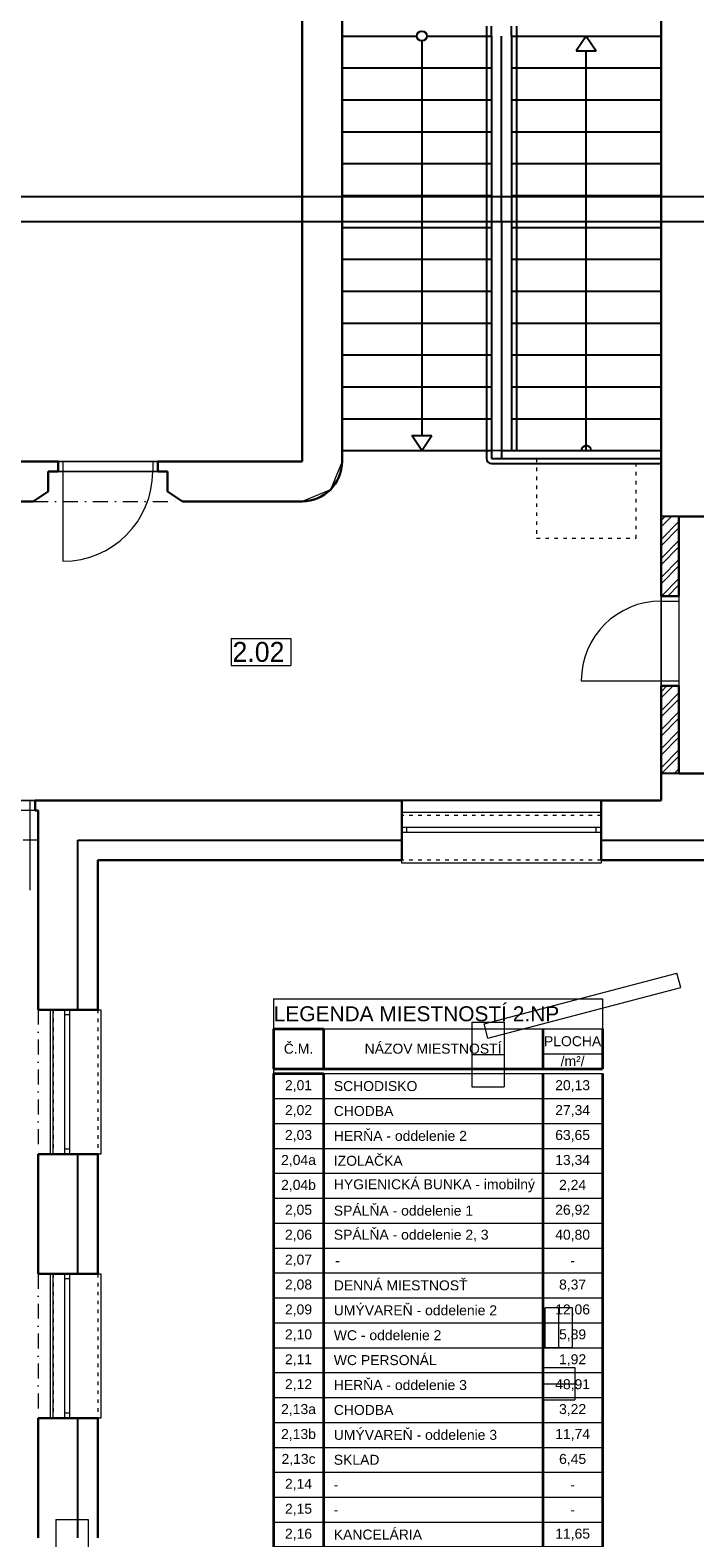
# Model space of a CAD drawing. Header units: millimetres. Extents: x -1674 to 107018, y 6909 to 78196.
# Tile 5 of 24: x 18151 to 24819, y 19382 to 34511. Entities that reach past the tile are written whole.
import ezdxf

# ---------------------------------------------------------------- set-up
doc = ezdxf.new("R2010")
doc.units = ezdxf.units.MM
doc.linetypes.add('ACAD_ISO03W100', pattern=[30, 12, -18])
doc.linetypes.add('ČERCHOVANÁ', pattern=[1, 0.5, -0.25, 0, -0.25])
doc.layers.get('Defpoints').update_dxf_attribs({"color": 2, "lineweight": 30})
doc.layers.add('- pomocna', color=232, linetype='Continuous', lineweight=0, plot=False)
for name, color, linetype, lineweight in [('H popisky', 8, 'Continuous', 25), ('H stavba', 82, 'Continuous', 30), ('Lines_Číslo_pera__99', 7, 'Continuous', 0), ('otvor', 163, 'Continuous', 5), ('ramik', 61, 'Continuous', 25), ('Tbč stavba', 4, 'ČERCHOVANÁ', 0), ('Tč stavba', 7, 'ACAD_ISO03W100', 5), ('VT šrafy', 253, 'Continuous', 9)]:
    doc.layers.add(name, color=color, linetype=linetype, lineweight=lineweight)
doc.styles.add('MtXpl_TechnicLite', font='txt')
doc.styles.get("Standard").update_dxf_attribs({"font": 'arial.ttf'})

# ---------------------------------------------------------------- blocks, each defined once
blk = doc.blocks.new('*T80')
at = {"layer": 'Defpoints', "color": 8, "linetype": 'ByBlock', "lineweight": 0}
for p, q in [((-275, 0), (-275, 400)), ((0, 400), (-275, 400)), ((-137, 0), (-137, 400)), ((0, 0), (0, 400)), ((0, 0), (-275, 0))]:
    blk.add_line(p, q, dxfattribs=at)
blk = doc.blocks.new('*T81')
at = {"layer": 'Defpoints', "color": 8, "linetype": 'ByBlock', "lineweight": 0}
for p, q in [((0, 0), (325, 0)), ((0, 0), (0, -325)), ((325, 0), (325, -325)), ((0, -162), (325, -162)), ((0, -325), (325, -325))]:
    blk.add_line(p, q, dxfattribs=at)
blk = doc.blocks.new('*T12')
at = {"layer": 'Defpoints', "color": 8, "linetype": 'ByBlock', "lineweight": 0}
for p, q in [((-38, 145), (1896, 654)), ((1934, 509), (1896, 654)), ((0, 0), (1934, 509)), ((0, 0), (-38, 145))]:
    blk.add_line(p, q, dxfattribs=at)
blk = doc.blocks.new('*T13')
at = {"layer": 'Defpoints', "color": 8, "linetype": 'ByBlock', "lineweight": 0}
for p, q in [((0, 0), (325, 0)), ((0, 0), (0, -325)), ((325, 0), (325, -325)), ((0, -325), (325, -325))]:
    blk.add_line(p, q, dxfattribs=at)
blk = doc.blocks.new('*T14')
at = {"layer": 'Defpoints', "color": 8, "linetype": 'ByBlock', "lineweight": 0}
for p, q in [((0, 0), (325, 0)), ((0, 0), (0, -325)), ((325, 0), (325, -325)), ((0, -325), (325, -325))]:
    blk.add_line(p, q, dxfattribs=at)
blk = doc.blocks.new('*T47')
at = {"layer": 'Defpoints', "color": 8, "linetype": 'ByBlock', "lineweight": 0}
for p, q in [((0, 0), (325, 0)), ((0, 0), (0, -325)), ((325, 0), (325, -325)), ((0, -325), (325, -325))]:
    blk.add_line(p, q, dxfattribs=at)
blk = doc.blocks.new('*U426')
at = {"layer": 'ramik'}
for points in [[(-630, 0), (0, 0), (0, 297), (-630, 297)], [(-625, 5), (-5, 5), (-5, 292), (-625, 292)]]:
    blk.add_lwpolyline(points, close=True, dxfattribs=at)
blk = doc.blocks.new('A$Cf90d3635')
at = {"layer": 'Lines_Číslo_pera__99', "color": 8, "linetype": 'Continuous', "lineweight": 0}
for p, q in [((0, 5750), (3300, 5750)), ((0, 5750), (0, 5450)), ((3300, 5750), (3300, 5450)), ((0, 5050), (0, 5000)), ((0, 250), (0, 0)), ((500, 250), (500, 0)), ((0, 0), (2700, 0))]:
    blk.add_line(p, q, dxfattribs=at)
at = {"layer": 'Lines_Číslo_pera__99', "linetype": 'Continuous', "lineweight": 35}
for p, q in [((0, 5450), (500, 5450)), ((0, 5450), (0, 5050)), ((500, 5450), (500, 5050)), ((2700, 5450), (2700, 5050)), ((3300, 5450), (3300, 5050)), ((0, 5050), (3300, 5050)), ((0, 5000), (500, 5000)), ((0, 5000), (0, 250)), ((500, 5000), (500, 250)), ((2700, 5000), (2700, 0)), ((3300, 5000), (3300, 0)), ((0, 250), (3300, 250)), ((2700, 0), (3300, 0))]:
    blk.add_line(p, q, dxfattribs=at)
at = {"layer": 'Lines_Číslo_pera__99', "linetype": 'Continuous'}
for p, q in [((500, 5450), (3300, 5450)), ((2700, 5200), (3300, 5200)), ((500, 5000), (3300, 5000)), ((0, 4750), (3300, 4750)), ((0, 4500), (3300, 4500)), ((0, 4250), (3300, 4250)), ((0, 4000), (3300, 4000)), ((0, 3750), (3300, 3750)), ((0, 3500), (3300, 3500)), ((0, 3250), (3300, 3250)), ((0, 3000), (3300, 3000)), ((0, 2750), (3300, 2750)), ((0, 2500), (3300, 2500)), ((0, 2250), (3300, 2250)), ((0, 2000), (3300, 2000)), ((0, 1750), (3300, 1750)), ((0, 1500), (3300, 1500)), ((0, 1250), (3300, 1250)), ((0, 1000), (3300, 1000)), ((0, 750), (3300, 750)), ((0, 500), (3300, 500))]:
    blk.add_line(p, q, dxfattribs=at)
for s, insert, char_height, width, attachment_point in [('LEGENDA MIESTNOSTÍ 2.NP', (1.5, 5600), 150, 8951.501, 4), ('{\\fArial|b0|i0|c238|p34;\\C256;Č.M.}', (250, 5250), 100, 497, 5), ('{\\fArial|b0|i0|c238|p34;\\C256;NÁZOV MIESTNOSTÍ}', (1600, 5250), 100, 2197, 5), ('{\\fArial|b0|i0|c238|p34;\\C256;PLOCHA}', (3000, 5325), 100, 597, 5), ('{\\fArial|b0|i0|c238|p34;\\C256;/m²/}', (3000, 5125), 100, 597, 5), ('{\\C256;2,01}', (250, 4875), 100, 497, 5), ('{\\fArial Narrow|b0|i0|c238|p34;\\C256;  \\fArial|b0|i0|c238|p34; SCHODISKO}', (501.5, 4875), 100, 2197, 4), ('{\\C256;20,13}', (3000, 4875), 100, 597, 5), ('{\\C256;2,02}', (250, 4625), 100, 497, 5), ('{\\fArial Narrow|b0|i0|c238|p34;\\C256;  \\fArial|b0|i0|c238|p34; CHODBA}', (501.5, 4625), 100, 2197, 4), ('{\\C256;27,34}', (3000, 4625), 100, 597, 5), ('{\\C256;2,03}', (250, 4375), 100, 497, 5), ('{\\fArial Narrow|b0|i0|c238|p34;\\C256;  \\fArial|b0|i0|c238|p34; }HERŇA{\\C256; - oddelenie 2}', (501.5, 4375), 100, 2197, 4), ('{\\C256;63,65}', (3000, 4375), 100, 597, 5), ('{\\C256;2,04a}', (250, 4125), 100, 497, 5), ('{\\fArial Narrow|b0|i0|c238|p34;\\C256;  \\fArial|b0|i0|c238|p34; IZOLAČKA}', (501.5, 4125), 100, 2197, 4), ('{\\C256;13,34}', (3000, 4125), 100, 597, 5), ('{\\C256;2,04b}', (250, 3875), 100, 497, 5), ('{\\fArial Narrow|b0|i0|c238|p34;\\C256;  \\fArial|b0|i0|c238|p34; HYGIENICKÁ BUNKA - imobilný}', (501.5, 3875), 100, 2197, 4), ('{\\C256;2,24}', (3000, 3875), 100, 597, 5), ('{\\C256;2,05}', (250, 3625), 100, 497, 5), ('{\\fArial Narrow|b0|i0|c238|p34;\\C256;  \\fArial|b0|i0|c238|p34; SPÁLŇA - oddelenie 1 }', (501.5, 3625), 100, 2197, 4), ('{\\C256;26,92}', (3000, 3625), 100, 597, 5), ('{\\C256;2,06}', (250, 3375), 100, 497, 5), ('{\\fArial Narrow|b0|i0|c238|p34;\\C256;  \\fArial|b0|i0|c238|p34; SPÁLŇA - oddelenie 2, 3 }', (501.5, 3375), 100, 2197, 4), ('{\\C256;40,80}', (3000, 3375), 100, 597, 5), ('{\\C256;2,07}', (250, 3125), 100, 497, 5), ('   -', (501.5, 3125), 100, 2197, 4), ('-', (3000, 3125), 100, 597, 5), ('{\\C256;2,08}', (250, 2875), 100, 497, 5), ('{\\fArial Narrow|b0|i0|c238|p34;\\C256;  \\fArial|b0|i0|c238|p34; DENNÁ MIESTNOSŤ\\Ftxt|c238; }', (501.5, 2875), 100, 2197, 4), ('{\\C256;8,37}', (3000, 2875), 100, 597, 5), ('{\\C256;2,09}', (250, 2625), 100, 497, 5), ('{\\fArial Narrow|b0|i0|c238|p34;\\C256;  \\fArial|b0|i0|c238|p34; UMÝVAREŇ - oddelenie 2 }', (501.5, 2625), 100, 2197, 4), ('{\\C256;12,06}', (3000, 2625), 100, 597, 5), ('{\\C256;2,10}', (250, 2375), 100, 497, 5), ('{\\fArial Narrow|b0|i0|c238|p34;\\C256;  \\fArial|b0|i0|c238|p34; WC - oddelenie 2 }', (501.5, 2375), 100, 2197, 4), ('{\\C256;5,89}', (3000, 2375), 100, 597, 5), ('{\\C256;2,11}', (250, 2125), 100, 497, 5), ('{\\fArial Narrow|b0|i0|c238|p34;\\C256;  \\fArial|b0|i0|c238|p34; WC PERSONÁL }', (501.5, 2125), 100, 2197, 4), ('{\\C256;1,92}', (3000, 2125), 100, 597, 5), ('{\\C256;2,12}', (250, 1875), 100, 497, 5), ('{\\fArial Narrow|b0|i0|c238|p34;\\C256;  \\fArial|b0|i0|c238|p34; }HERŇA {\\C256;- oddelenie 3}', (501.5, 1875), 100, 2197, 4), ('{\\C256;48,91}', (3000, 1875), 100, 597, 5), ('{\\C256;2,13a}', (250, 1625), 100, 497, 5), ('{\\fArial Narrow|b0|i0|c238|p34;\\C256;  \\fArial|b0|i0|c238|p34; CHODBA}', (501.5, 1625), 100, 2197, 4), ('{\\C256;3,22}', (3000, 1625), 100, 597, 5), ('{\\C256;2,13b}', (250, 1375), 100, 497, 5), ('{\\fArial Narrow|b0|i0|c238|p34;\\C256;  \\fArial|b0|i0|c238|p34; UMÝVAREŇ - oddelenie 3}', (501.5, 1375), 100, 2197, 4), ('{\\C256;11,74}', (3000, 1375), 100, 597, 5), ('{\\C256;2,13c}', (250, 1125), 100, 497, 5), ('{\\fArial Narrow|b0|i0|c238|p34;\\C256;  \\fArial|b0|i0|c238|p34; SKLAD}', (501.5, 1125), 100, 2197, 4), ('{\\C256;6,45}', (3000, 1125), 100, 597, 5), ('{\\C256;2,14}', (250, 875), 100, 497, 5), ('{\\fArial Narrow|b0|i0|c238|p34;\\C256;  \\fArial|b0|i0|c238|p34; -}', (501.5, 875), 100, 2197, 4), ('{\\C256;-}', (3000, 875), 100, 597, 5), ('{\\C256;2,15}', (250, 625), 100, 497, 5), ('{\\fArial Narrow|b0|i0|c238|p34;\\C256;  \\fArial|b0|i0|c238|p34; -}', (501.5, 625), 100, 2197, 4), ('{\\C256;-}', (3000, 625), 100, 597, 5), ('{\\fArial Narrow|b0|i0|c238|p34;\\C256;  \\fArial|b0|i0|c238|p34; KANCELÁRIA}', (501.5, 375), 100, 2197, 4), ('{\\C256;2,16}', (250, 375), 100, 497, 5), ('{\\C256;11,65}', (3000, 375), 100, 597, 5), ('304.63', (3000, 125), 100, 597, 5)]:
    blk.add_mtext(s, dxfattribs=dict(at, insert=insert, char_height=char_height, width=width, attachment_point=attachment_point))
blk = doc.blocks.new('2np-novypdklad')
at = {"layer": '- pomocna', "color": 8}
for p, q in [((18232, 19121), (18232, 25421)), ((18632, 25421), (18632, 19231)), ((21832, 19231), (21832, 25421)), ((21832, 19231), (18632, 19231)), ((18632, 19231), (18632, 19121)), ((18632, 19231), (21832, 19231)), ((21832, 15721), (21832, 19231)), ((8232, 19121), (18232, 19121)), ((18632, 19121), (18515, 18838)), ((16882, 19021), (15682, 19021)), ((15682, 19021), (15682, 18821)), ((16882, 18821), (16882, 19021)), ((15682, 18821), (15532, 18721)), ((17032, 18721), (16882, 18821)), ((18515, 18838), (18232, 18721)), ((15532, 18721), (13402, 18721)), ((18232, 18721), (17032, 18721)), ((22312, 18571), (22012, 18571)), ((22012, 18571), (22012, 15991)), ((22012, 15991), (22362, 15991)), ((13402, 15721), (21832, 15721)), ((15582, 15621), (14582, 15621)), ((15582, 13621), (15582, 15621)), ((15732, 13621), (15582, 13621)), ((15732, 12171), (15732, 13621)), ((15582, 10971), (15582, 12171)), ((15582, 12171), (15732, 12171)), ((15732, 10971), (15582, 10971)), ((15732, 9521), (15732, 10971)), ((15582, 8321), (15582, 9521)), ((15582, 9521), (15732, 9521))]:
    blk.add_line(p, q, dxfattribs=at)
at = {"color": 8}
for p, q in [((20082, 23491), (20082, 19151)), ((20132, 23391), (20132, 23491)), ((20332, 23391), (20332, 23491)), ((19432, 23341), (19432, 19381)), ((20132, 23391), (20132, 19151)), ((20232, 21519), (20232, 23391)), ((20332, 23391), (21832, 23391)), ((20982, 23241), (21182, 23241)), ((21082, 21706), (21082, 23241)), ((21082, 23241), (21082, 23241)), ((21082, 19231), (21082, 21706)), ((19332, 19381), (19532, 19381)), ((19432, 19381), (19432, 19381)), ((20232, 19231), (21832, 19231)), ((22012, 18571), (21832, 18571)), ((22012, 15991), (21832, 15991))]:
    blk.add_line(p, q, dxfattribs=at)
at = {"color": 8, "linetype": 'Continuous'}
for p, q in [((20382, 23491), (20382, 19231)), ((18632, 23391), (19382, 23391)), ((19482, 23391), (20132, 23391)), ((20332, 23391), (20332, 19231)), ((21082, 23391), (20982, 23241)), ((21082, 23391), (21182, 23241)), ((18632, 23071), (20132, 23071)), ((20332, 23071), (21832, 23071)), ((18632, 22751), (20132, 22751)), ((20332, 22751), (21832, 22751)), ((18632, 22431), (20132, 22431)), ((20332, 22431), (21832, 22431)), ((18632, 22111), (20132, 22111)), ((20332, 22111), (21832, 22111)), ((18632, 21791), (20132, 21791)), ((20332, 21791), (21832, 21791)), ((20232, 21519), (20232, 19151)), ((18632, 21471), (20132, 21471)), ((20332, 21471), (21832, 21471)), ((18632, 21151), (20132, 21151)), ((20332, 21151), (21832, 21151)), ((18632, 20831), (20132, 20831)), ((20332, 20831), (21832, 20831)), ((18632, 20511), (20132, 20511)), ((20332, 20511), (21832, 20511)), ((18632, 20191), (20132, 20191)), ((20332, 20191), (21832, 20191)), ((18632, 19871), (20132, 19871)), ((20332, 19871), (21832, 19871)), ((18632, 19551), (20132, 19551)), ((20332, 19551), (21832, 19551)), ((19432, 19231), (19332, 19381)), ((19432, 19231), (19532, 19381)), ((18632, 19231), (20132, 19231)), ((20132, 19151), (21832, 19151)), ((20132, 19101), (21832, 19101)), ((21232, 15721), (19232, 15721)), ((15982, 15321), (19232, 15321)), ((15982, 13621), (15982, 15321)), ((21232, 15321), (23662, 15321)), ((15982, 10971), (15982, 12171)), ((15982, 8321), (15982, 9521))]:
    blk.add_line(p, q, dxfattribs=at)
at = {"color": 8}
blk.add_circle((19432, 23391), 50, dxfattribs=at)
for centre, start, end in [((21082, 19231), 0, 180), ((20132, 19151), 180, 270)]:
    blk.add_arc(centre, 50, start, end, dxfattribs=at)
at = {"layer": 'H popisky', "color": 8, "lineweight": 0}
for p, q in [((17518, 17344), (18118, 17344)), ((17518, 17344), (17518, 17073)), ((18118, 17344), (18118, 17073)), ((17518, 17073), (18118, 17073))]:
    blk.add_line(p, q, dxfattribs=at)
at = {"layer": 'H stavba', "color": 8}
for p, q in [((18232, 25421), (18232, 19121)), ((18632, 25421), (18632, 19121)), ((21832, 25421), (21832, 17771)), ((11682, 19121), (15782, 19121)), ((15782, 19121), (15782, 19021)), ((16782, 19121), (16782, 19021)), ((16782, 19121), (18232, 19121)), ((15682, 19021), (15682, 18821)), ((15782, 19021), (15682, 19021)), ((16782, 19021), (16882, 19021)), ((16882, 19021), (16882, 18821)), ((15532, 18721), (15682, 18821)), ((16882, 18821), (17032, 18721)), ((13402, 18721), (15532, 18721)), ((17032, 18721), (18232, 18721)), ((22012, 18571), (22312, 18571)), ((22012, 18571), (22012, 17771)), ((21832, 17771), (22012, 17771)), ((21832, 16871), (22012, 16871)), ((21832, 16871), (21832, 15721)), ((22012, 16871), (22012, 15991)), ((22012, 15991), (22362, 15991)), ((15552, 15721), (19232, 15721)), ((15552, 15621), (15552, 15721)), ((15552, 15621), (15582, 15621)), ((15582, 13621), (15582, 15621)), ((19232, 15721), (19232, 15121)), ((21232, 15721), (21832, 15721)), ((21232, 15721), (21232, 15121)), ((16182, 15121), (19232, 15121)), ((16182, 13621), (16182, 15121)), ((21232, 15121), (23662, 15121)), ((16182, 13621), (15582, 13621)), ((15582, 10971), (15582, 12171)), ((16182, 12171), (15582, 12171)), ((16182, 10971), (16182, 12171)), ((16182, 10971), (15582, 10971)), ((15582, 8321), (15582, 9521)), ((16182, 9521), (15582, 9521)), ((16182, 8321), (16182, 9521))]:
    blk.add_line(p, q, dxfattribs=at)
blk.add_arc((18232, 19121), 400, 270, 0, dxfattribs=at)
at = {"layer": 'otvor', "color": 8}
for p, q in [((16782, 19121), (15782, 19121)), ((15832, 19121), (15832, 18121)), ((16732, 19121), (16732, 19021)), ((15782, 19021), (16782, 19021)), ((21832, 17771), (21832, 16871)), ((21832, 17721), (22012, 17721)), ((22012, 17771), (22012, 16871)), ((21032, 16921), (22012, 16921)), ((15552, 15721), (14652, 15721)), ((15552, 15621), (14652, 15621)), ((15502, 14821), (15502, 15721)), ((21232, 15601), (19232, 15601)), ((19232, 15451), (21232, 15451)), ((19282, 15401), (19282, 15451)), ((21182, 15401), (21182, 15451)), ((19232, 15401), (21232, 15401)), ((19232, 15091), (19232, 15121)), ((21232, 15091), (19232, 15091)), ((21232, 15121), (21232, 15091)), ((15702, 13621), (15702, 12171)), ((15852, 12171), (15852, 13621)), ((15902, 12171), (15902, 13621)), ((16182, 13621), (16212, 13621)), ((16212, 13621), (16212, 12171)), ((15902, 13571), (15852, 13571)), ((15902, 12221), (15852, 12221)), ((16212, 12171), (16182, 12171)), ((15702, 10971), (15702, 9521)), ((15852, 9521), (15852, 10971)), ((15902, 10921), (15852, 10921)), ((15902, 9521), (15902, 10971)), ((16182, 10971), (16212, 10971)), ((16212, 10971), (16212, 9521)), ((15902, 9571), (15852, 9571)), ((16212, 9521), (16182, 9521))]:
    blk.add_line(p, q, dxfattribs=at)
for centre, radius, start, end in [((15832, 19021), 900, 270, 0), ((21832, 16921), 800, 90, 180)]:
    blk.add_arc(centre, radius, start, end, dxfattribs=at)
at = {"layer": 'Tbč stavba', "color": 8, "ltscale": 300}
for p, q in [((15532, 18721), (17032, 18721)), ((15582, 15321), (14582, 15321)), ((15582, 13621), (15582, 12171)), ((15582, 10971), (15582, 9521))]:
    blk.add_line(p, q, dxfattribs=at)
at = {"layer": 'Tč stavba', "color": 8, "ltscale": 3}
for p, q in [((21582, 19151), (20582, 19151)), ((20582, 19151), (20582, 18351)), ((21582, 18351), (21582, 19151)), ((20582, 18351), (21582, 18351)), ((21232, 15571), (19232, 15571)), ((21232, 15121), (19232, 15121)), ((15732, 13621), (15732, 12171)), ((16182, 13621), (16182, 12171)), ((15732, 10971), (15732, 9521)), ((16182, 10971), (16182, 9521))]:
    blk.add_line(p, q, dxfattribs=at)
at = {"layer": 'VT šrafy', "color": 8, "linetype": 'Continuous'}
for p, q in [((21832, 18531), (21873, 18571)), ((21832, 18467), (21936, 18571)), ((21832, 18340), (22012, 18520)), ((21832, 18276), (22012, 18456)), ((21832, 18149), (22012, 18329)), ((21832, 18085), (22012, 18265)), ((21832, 17958), (22012, 18138)), ((21832, 17894), (22012, 18074)), ((21836, 17771), (22012, 17947)), ((21900, 17771), (22012, 17883)), ((21832, 16812), (21891, 16871)), ((21832, 16749), (21955, 16871)), ((21832, 16621), (22012, 16801)), ((21832, 16558), (22012, 16738)), ((21832, 16430), (22012, 16610)), ((21832, 16367), (22012, 16547)), ((21832, 16240), (22012, 16420)), ((21832, 16176), (22012, 16356)), ((21832, 16049), (22012, 16229)), ((21838, 15991), (22012, 16165)), ((21965, 15991), (22012, 16038))]:
    blk.add_line(p, q, dxfattribs=at)
at = {"layer": 'H popisky', "color": 8, "style": 'MtXpl_TechnicLite'}
blk.add_text('2.02', height=200, rotation=360, dxfattribs=at).set_placement((17533, 17111))

msp = doc.modelspace()

# ---------------------------------------------------------------- block references
for name, p in [('2np-novypdklad', (2648, 11061)), ('*T12', (22744, 24395)), ('A$Cf90d3635', (20593, 19040)), ('*T14', (22581, 24557)), ('*T13', (22581, 24232)), ('*T80', (23591, 21289)), ('*T81', (23291, 21091)), ('*T47', (18409, 19565))]:
    msp.add_blockref(name, p)
at = {"layer": 'ramik', "xscale": 49.99999999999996, "yscale": 49.99999999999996, "zscale": 49.99999999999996}
msp.add_blockref('*U426', (37797, 17987), dxfattribs=at)

doc.saveas('drawing.dxf')
